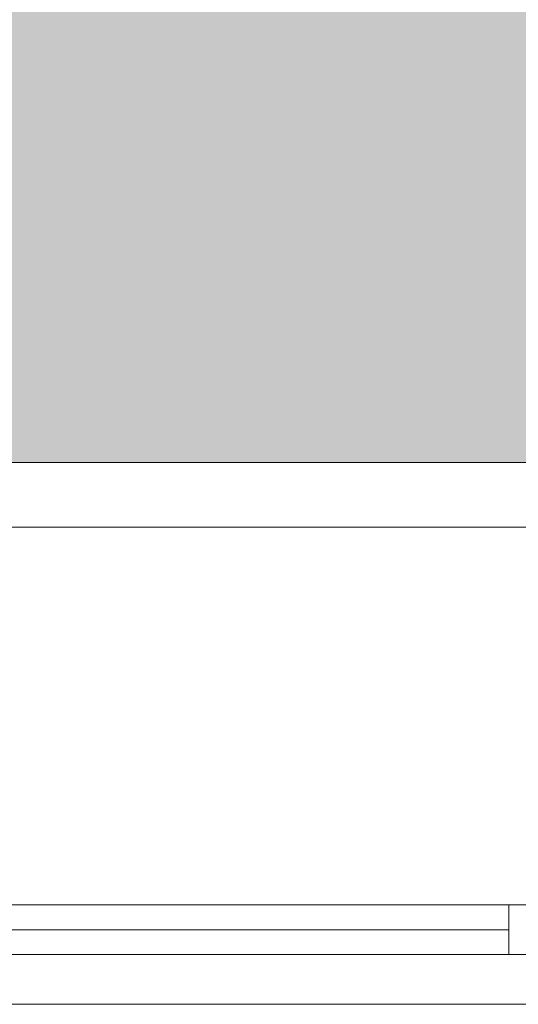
# Model space of a CAD drawing. Header units: millimetres. Extents: x -40968 to 13979, y -19284 to 4746.
# Tile 197 of 234: x -13478 to -12976, y -1674 to -683. Entities that reach past the tile are written whole.
import ezdxf
from ezdxf.enums import TextEntityAlignment as Align

# ---------------------------------------------------------------- set-up
doc = ezdxf.new("R2010")
doc.units = ezdxf.units.MM
doc.header["$MEASUREMENT"] = 0
for name, color, linetype in [('12_FAÇ_Façana', 7, 'Continuous'), ('Nuevo_05_AUX_Treball', 7, 'Continuous'), ('Ventanas Archicad', 7, 'Continuous')]:
    doc.layers.add(name, color=color, linetype=linetype)
for name, color, linetype, lineweight, true_color in [('Nuevo_05_AUX_Treball_Pluma_Nº__3', 7, 'Continuous', 5, 0xa4a4a4), ('Ventanas Archicad_Pluma_Nº__23', 7, 'Continuous', 5, 0xa4a4a6), ('Ventanas Archicad_Pluma_Nº__3', 7, 'Continuous', 5, 0xa4a4a4)]:
    doc.layers.add(name, color=color, linetype=linetype, lineweight=lineweight, true_color=true_color)
doc.layers.add('Nuevo_Sellos de Zona Archicad_Pluma_Nº__6', color=7, linetype='Continuous', lineweight=5)
doc.styles.add('Estilo_Generado_1', font='txt')

# ---------------------------------------------------------------- blocks, each defined once
blk = doc.blocks.new('Planta 2_Office - Descans_1_1', base_point=(-17995.26, 748.54))
at = {"layer": 'Nuevo_05_AUX_Treball', "linetype": 'Continuous', "lineweight": 0, "true_color": 0xfee7e7}
blk.add_hatch(color=7, dxfattribs=at).paths.add_polyline_path([(-22963.42, -1128.98), (-22225.88, -1128.98), (-21025.88, -1128.98), (-18225.38, -1128.98), (-12886.81, -1128.98), (-12886.81, -996.81), (-12428.84, -996.81), (-12428.84, 1963.55), (-22963.42, 1963.55)])
at = {"layer": 'Nuevo_05_AUX_Treball_Pluma_Nº__3', "color": 253, "linetype": 'Continuous', "lineweight": 5, "true_color": 0xa4a4a4, "flags": 128}
blk.add_lwpolyline([(-22963.42, -1128.98), (-22225.88, -1128.98), (-21025.88, -1128.98), (-18225.38, -1128.98), (-12886.81, -1128.98), (-12886.81, -996.81), (-12428.84, -996.81), (-12428.84, 1963.55), (-22963.42, 1963.55)], close=True, dxfattribs=at)
at = {"layer": 'Nuevo_Sellos de Zona Archicad_Pluma_Nº__6', "color": 7, "lineweight": 5, "style": 'Estilo_Generado_1'}
for tag, p in [('ROOM_NAME', (-17995.26, 690.38)), ('ROOM_NUMBER', (-17995.26, 465.99)), ('ROOM_NET_AREA', (-17995.26, 238.62))]:
    blk.add_attdef(tag, text='', height=120, dxfattribs=at).set_placement(p, align=Align.TOP_LEFT)
blk = doc.blocks.new('Ventana Vertical Multi-Faja 27_5')
at = {"layer": 'Ventanas Archicad_Pluma_Nº__23', "color": 253, "linetype": 'Continuous', "lineweight": 5, "true_color": 0xa4a4a6}
for p, q in [((-600, 0), (-550, 0)), ((-550, 0), (-550, -50)), ((-550, -50), (-600, -50))]:
    blk.add_line(p, q, dxfattribs=at)
at = {"layer": 'Ventanas Archicad_Pluma_Nº__3', "color": 253, "linetype": 'Continuous', "lineweight": 5, "true_color": 0xa4a4a4}
for p, q in [((-600, 50), (600, 50)), ((-550, 0), (550, 0)), ((-550, -25), (550, -25)), ((550, -50), (-550, -50)), ((-600, -430), (600, -430))]:
    blk.add_line(p, q, dxfattribs=at)
blk = doc.blocks.new('Muro_11_1', base_point=(-14135.93, -1193.98))
at = {"layer": 'Ventanas Archicad', "color": 253, "linetype": 'Continuous', "lineweight": 5, "true_color": 0xa4a4a6, "zscale": 1000, "rotation": 180}
blk.add_blockref('Ventana Vertical Multi-Faja 27_5', (-13535.93, -1623.98), dxfattribs=at)

msp = doc.modelspace()

# ---------------------------------------------------------------- linework, layer by layer
at = {"layer": 'Nuevo_05_AUX_Treball', "color": 7, "linetype": 'Continuous', "lineweight": 0, "true_color": 0xfee7e7, "flags": 128}
msp.add_lwpolyline([(-22963.42, -1128.98), (-22225.88, -1128.98), (-21025.88, -1128.98), (-18225.38, -1128.98), (-12886.81, -1128.98), (-12886.81, -996.81), (-12428.84, -996.81), (-12428.84, 1963.55), (-22963.42, 1963.55)], close=True, dxfattribs=at)

# ---------------------------------------------------------------- block references
at = {"layer": '12_FAÇ_Façana', "color": 7, "lineweight": 20}
msp.add_blockref('Muro_11_1', (-14135.93, -1193.98), dxfattribs=at)
at = {"layer": 'Nuevo_05_AUX_Treball', "color": 7, "linetype": 'Continuous', "lineweight": 5}
msp.add_blockref('Planta 2_Office - Descans_1_1', (-17995.26, 748.54), dxfattribs=at)

doc.saveas('drawing.dxf')
